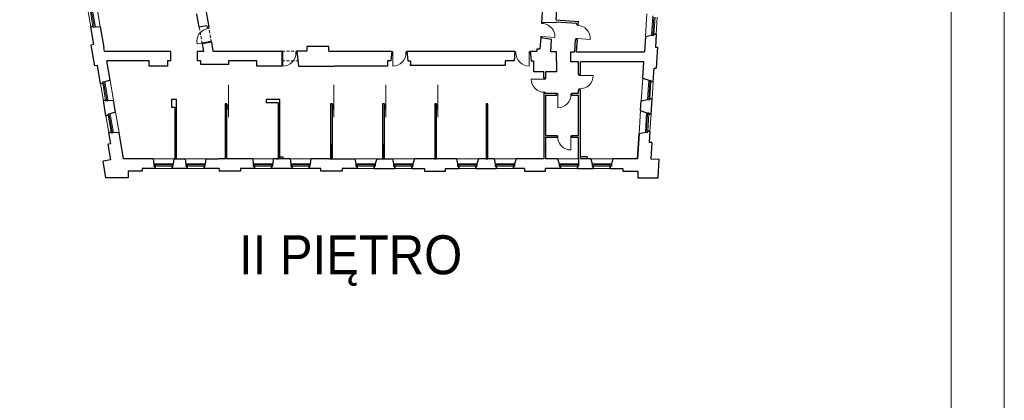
# Model space of a CAD drawing. Header units: millimetres. Extents: x 6904000 to 7075021, y 297772 to 407623.
# Tile 5 of 91: x 6953283 to 6956526, y 373911 to 375165. Entities that reach past the tile are written whole.
import ezdxf

# ---------------------------------------------------------------- set-up
doc = ezdxf.new("R2010")
doc.units = ezdxf.units.MM
doc.linetypes.add('MCS - PW - 2 piętro (2026.04.21)_do wysłania$0$DASHED', pattern=[19.05, 12.7, -6.35])
for name, color, linetype, lineweight in [('MCS - PW - 2 piętro (2026.04.21)_do wysłania$0$Drzwi i okna', 8, 'Continuous', 9), ('MCS - PW - 2 piętro (2026.04.21)_do wysłania$0$Opis', 8, 'Continuous', 9), ('MCS - PW - 2 piętro (2026.04.21)_do wysłania$0$Przekrojowa', 8, 'Continuous', 25), ('MCS - PW - 2 piętro (2026.04.21)_do wysłania$0$Ramka', 8, 'Continuous', 9), ('MCS - PW - 2 piętro (2026.04.21)_do wysłania$0$Widokowa', 8, 'Continuous', 9)]:
    doc.layers.add(name, color=color, linetype=linetype, lineweight=lineweight)
doc.layers.add('MCS - PW - 2 piętro (2026.04.21)_do wysłania$0$Obrys powierzchni', color=8, linetype='Continuous', lineweight=9, plot=False)
doc.styles.add('MCS - PW - 2 piętro (2026.04.21)_do wysłania$0$ARIELCE', font='arial.ttf', dxfattribs={"width": 0.9})

# ---------------------------------------------------------------- blocks, each defined once
blk = doc.blocks.new('MCS - PW - 2 piętro (2026.04.21)_do wysłania$0$zw$2918')
at = {"layer": 'MCS - PW - 2 piętro (2026.04.21)_do wysłania$0$Drzwi i okna', "color": 0}
for p, q in [((1359.2, -3114.6), (1358.2, -3109)), ((1367, -3113.2), (1366, -3107.4)), ((3559.9, -3081.2), (3560.3, -3074.6)), ((3568.8, -3081.8), (3559.9, -3081.2)), ((3567.8, -3081.8), (3568.3, -3075.1)), ((3792, -3093.7), (3792.4, -3087)), ((3800.9, -3094.3), (3792, -3093.7)), ((3800, -3094.2), (3800.4, -3087.5)), ((1358.2, -3114.8), (1367, -3113.2)), ((3554.3, -3168), (3553.9, -3174.5)), ((3563.3, -3168.6), (3554.3, -3168)), ((3561.8, -3175), (3562.3, -3168.5)), ((3562.3, -3168.5), (3647.6, -3174)), ((1374.5, -3200.2), (1290.3, -3215.2)), ((1373.5, -3200.3), (1382.3, -3198.7)), ((1375.7, -3207.2), (1374.5, -3200.2)), ((1382.3, -3198.7), (1383.6, -3205.9)), ((3786.4, -3180.5), (3786, -3186.9)), ((3795.4, -3181), (3786.4, -3180.5)), ((3794, -3187.4), (3794.4, -3181)), ((3794.4, -3181), (3879.7, -3186.4)), ((1855.3, -3269), (1848.8, -3269)), ((1848.8, -3277), (1855.3, -3277)), ((1855.3, -3277), (1855.1, -3362.5)), ((1855.3, -3278), (1855.3, -3269)), ((1942.2, -3278.2), (1942.2, -3269.2)), ((1942.2, -3269.2), (1948.8, -3269.2)), ((1942.2, -3277.2), (1950.1, -3277.2)), ((2571.6, -3277), (2579.4, -3277)), ((2579.4, -3269), (2572.9, -3269)), ((2579.4, -3277), (2579.3, -3362.5)), ((2579.4, -3278), (2579.4, -3269)), ((2666.3, -3278.2), (2666.3, -3269.2)), ((2666.3, -3269.2), (2672.9, -3269.2)), ((2666.3, -3277.2), (2674.2, -3277.2)), ((3391.1, -3277.2), (3383.2, -3277.2)), ((3391.1, -3269.2), (3384, -3269.2)), ((3391.1, -3278.2), (3391.1, -3269.2)), ((3478, -3278), (3478, -3269)), ((3478, -3269), (3485, -3269)), ((3485.8, -3277), (3478, -3277)), ((3478, -3277), (3478.2, -3362.5)), ((3805.4, -3425.5), (3805.4, -3419)), ((3814.4, -3425.5), (3805.4, -3425.5)), ((3813.4, -3419), (3813.4, -3425.5)), ((3813.4, -3425.5), (3898.9, -3425.4)), ((3576.7, -3448.5), (3491.2, -3448.3)), ((3575.7, -3448.5), (3584.7, -3448.5)), ((3576.7, -3442), (3576.7, -3448.5)), ((3584.7, -3448.5), (3584.7, -3442)), ((3575.5, -3535.4), (3584.5, -3535.4)), ((3576.5, -3535.4), (3576.5, -3542)), ((3584.5, -3535.4), (3584.5, -3542)), ((3666.2, -3544.3), (3659.7, -3544.3)), ((3659.7, -3552.3), (3666.2, -3552.3)), ((3666.2, -3552.3), (3666, -3637.8)), ((3666.2, -3553.3), (3666.2, -3544.3)), ((3753.1, -3553.5), (3753.1, -3544.5)), ((3753.1, -3544.5), (3759.7, -3544.5)), ((3753.1, -3552.5), (3759.7, -3552.5)), ((3814.6, -3512.4), (3805.6, -3512.4)), ((3805.6, -3512.4), (3805.6, -3519)), ((3813.6, -3512.4), (3813.6, -3519)), ((3666.3, -3822.2), (3659.7, -3822.2)), ((3666.3, -3831.2), (3666.3, -3822.2)), ((3753.2, -3831), (3753.2, -3822)), ((3753.2, -3822), (3759.7, -3822)), ((3666.3, -3830.2), (3659.7, -3830.2)), ((3759.7, -3830), (3753.2, -3830)), ((3753.2, -3830), (3753.3, -3915.5))]:
    blk.add_line(p, q, dxfattribs=at)
at = {"layer": 'MCS - PW - 2 piętro (2026.04.21)_do wysłania$0$Drzwi i okna', "color": 0, "ltscale": 1.6}
for centre, start, end in [((3561, -3168.2), 356.20358, 87.81419), ((3793.2, -3180.7), 356.20358, 87.81419), ((1375.7, -3199.7), 98.65194, 190.26256), ((1855.5, -3275.8), 269.77938, 1.38999), ((2579.6, -3275.8), 269.77938, 1.38999), ((3477.8, -3275.8), 178.61001, 270.22062), ((3812.2, -3425.7), 268.61836, 0.22898), ((3577.9, -3448.7), 179.77102, 271.38164), ((3666.4, -3551.1), 269.77102, 1.38164), ((3753, -3828.8), 178.61001, 270.22062)]:
    blk.add_arc(centre, 86.7, start, end, dxfattribs=at)
at = {"layer": 'MCS - PW - 2 piętro (2026.04.21)_do wysłania$0$Drzwi i okna', "color": 0}
for centre, start, end in [((1364.1, -3122.6), 278.48889, 281.78745), ((1933.4, -3273.7), 178.25449, 181.55305), ((2657.5, -3273.7), 178.25449, 181.55305), ((3399.9, -3273.7), 358.44695, 1.74551), ((3810.1, -3503.7), 88.4553, 91.75387), ((3580, -3526.6), 88.24613, 91.5447), ((3744.3, -3549.1), 178.24613, 181.5447), ((3675.1, -3826.7), 358.44695, 1.74551)]:
    blk.add_arc(centre, 78.2, start, end, dxfattribs=at)
at = {"layer": 'MCS - PW - 2 piętro (2026.04.21)_do wysłania$0$Przekrojowa', "color": 0, "ltscale": 1.6}
for p, q in [((1344.5, -2969.1), (1368.1, -3107.1)), ((3566.8, -2974.4), (3560.3, -3074.7)), ((3656.5, -3058.7), (3665.1, -2925.5)), ((1305.1, -3106.7), (1290, -3018.3)), ((610.4, -3221.4), (590.2, -3103.1)), ((653.3, -3104.3), (620.7, -3105.6)), ((653.3, -3104.3), (676.4, -3239.5)), ((1354.4, -3098.3), (1305.1, -3106.7)), ((1354.4, -3098.3), (1356.3, -3109.1)), ((1368.1, -3107.1), (1356.3, -3109.1)), ((3560.3, -3074.7), (3655.6, -3073.5)), ((3655.6, -3073.5), (3655.8, -3070.7)), ((3655.8, -3070.7), (3790.4, -3079.4)), ((3656.5, -3058.7), (3803.2, -3068.2)), ((3790, -3087), (3790.4, -3079.4)), ((3790, -3087), (3801.9, -3087.8)), ((3801.9, -3087.8), (3803.2, -3068.2)), ((3553.9, -3174.5), (3549.1, -3248.1)), ((3553.9, -3174.5), (3625.4, -3184.6)), ((4243.8, -3167.5), (4237.3, -3269.1)), ((4243.8, -3167.5), (4284.7, -3158.9)), ((4314.9, -3153), (4309.4, -3237.8)), ((610.4, -3221.4), (592.7, -3224.4)), ((616.1, -3361.4), (592.7, -3224.4)), ((681.2, -3267.4), (676.4, -3239.5)), ((1384.9, -3205.7), (1323.8, -3216.1)), ((1323.8, -3216.1), (1332.6, -3267.4)), ((1384.9, -3205.7), (1394.9, -3264.1)), ((2158.9, -3232.8), (2013.9, -3232.8)), ((2013.9, -3232.8), (2013.9, -3264.1)), ((2158.9, -3264.1), (2158.9, -3232.8)), ((3619.9, -3269.2), (3625.4, -3184.6)), ((3778.2, -3269.1), (3783.5, -3186.8)), ((3783.5, -3186.8), (3795.5, -3187.5)), ((3790.2, -3269.1), (3795.5, -3187.5)), ((4309.4, -3237.8), (4323.4, -3238.8)), ((4323.4, -3238.8), (4314.5, -3376.9)), ((1116.8, -3267.4), (681.2, -3267.4)), ((1116.8, -3328.1), (1116.8, -3267.4)), ((1332.6, -3267.4), (1293.8, -3267.4)), ((1293.8, -3328.1), (1293.8, -3267.4)), ((1394.9, -3264.1), (1848.8, -3264.1)), ((1848.8, -3264.1), (1848.8, -3328.1)), ((2013.9, -3264.1), (1948.8, -3264.1)), ((1948.8, -3264.3), (1958.7, -3363.7)), ((2158.9, -3264.1), (2572.9, -3264.1)), ((2572.9, -3264.1), (2566.6, -3327.7)), ((2672.9, -3264.1), (3384.5, -3264.1)), ((2672.9, -3264.1), (2679.3, -3327.7)), ((3384.5, -3264.1), (3378.2, -3327.7)), ((3484.5, -3264.1), (3527.8, -3264.1)), ((3484.5, -3264.1), (3490.9, -3327.7)), ((3528.9, -3248.1), (3527.8, -3264.1)), ((3528.9, -3248.1), (3549.1, -3248.1)), ((3657.7, -3269), (3619.9, -3269.2)), ((3657.7, -3335), (3657.7, -3269)), ((3751.7, -3335), (3751.7, -3269)), ((3751.7, -3269.1), (3778.2, -3269.1)), ((3790.2, -3269.1), (3911.7, -3269.1)), ((3911.7, -3269.1), (4237.3, -3269.1)), ((633.8, -3358.4), (616.1, -3361.4)), ((654.4, -3478.6), (633.8, -3358.4)), ((717.2, -3454.7), (695.6, -3328.1)), ((975.8, -3328.1), (695.6, -3328.1)), ((975.8, -3363.1), (975.8, -3328.1)), ((1094.8, -3363.1), (975.8, -3363.1)), ((1116.8, -3328.1), (1094.8, -3328.1)), ((1094.8, -3328.1), (1094.8, -3363.1)), ((1315.8, -3328.1), (1293.8, -3328.1)), ((1315.8, -3351.7), (1315.8, -3328.1)), ((1496.8, -3351.7), (1315.8, -3351.7)), ((1684.8, -3328.1), (1496.8, -3328.1)), ((1496.8, -3328.1), (1496.8, -3351.7)), ((1684.8, -3363.7), (1684.8, -3328.1)), ((1848.8, -3363.7), (1684.8, -3363.7)), ((1848.8, -3328.1), (1848.8, -3363.7)), ((1958.7, -3363.7), (2196.9, -3363.7)), ((2545.9, -3363.7), (2196.9, -3363.7)), ((2566.6, -3327.7), (2545.9, -3327.7)), ((2545.9, -3327.7), (2545.9, -3363.7)), ((2679.3, -3327.7), (2695.9, -3327.7)), ((2695.9, -3327.7), (2695.9, -3351.7)), ((2695.9, -3359.7), (2695.9, -3351.7)), ((2855.7, -3359.7), (2695.9, -3359.7)), ((3319.7, -3359.7), (2855.7, -3359.7)), ((3378.2, -3327.7), (3319.7, -3327.7)), ((3319.7, -3327.7), (3319.7, -3359.7)), ((3490.9, -3327.7), (3507.7, -3327.7)), ((3507.7, -3400), (3507.7, -3327.7)), ((3657.7, -3335), (3657.7, -3400)), ((3803.7, -3335), (3751.7, -3335)), ((3803.7, -3419), (3803.7, -3335)), ((3815.8, -3419), (3815.8, -3335)), ((4233, -3335), (3815.8, -3335)), ((4226.1, -3441.7), (4233, -3335)), ((3574.7, -3400), (3507.7, -3400)), ((3574.7, -3442), (3574.7, -3400)), ((3657.7, -3400), (3586.7, -3400)), ((3586.7, -3400), (3586.7, -3442)), ((3803.7, -3419), (3815.8, -3419)), ((4294.7, -3465.8), (4300.5, -3376)), ((4300.5, -3376), (4314.5, -3376.9)), ((717.2, -3454.7), (682.4, -3466)), ((3586.7, -3442), (3574.7, -3442)), ((4226.1, -3441.7), (4265.5, -3456.2)), ((3586.7, -3542), (3574.7, -3542)), ((3574.7, -3542), (3574.7, -3973.7)), ((3586.7, -3542), (3659.7, -3542)), ((3586.7, -3554), (3659.7, -3554)), ((3586.7, -3554), (3586.7, -3821)), ((3659.7, -3542), (3659.7, -3554)), ((3759.7, -3542), (3803.7, -3542)), ((3759.7, -3542), (3759.7, -3554)), ((3759.7, -3554), (3803.7, -3554)), ((3803.7, -3542), (3803.7, -3519)), ((3803.7, -3519), (3815.8, -3519)), ((3803.7, -3821), (3803.7, -3554)), ((3815.8, -3973.7), (3815.8, -3519)), ((690.5, -3689.6), (673.3, -3589)), ((740.4, -3590.1), (703.8, -3591.5)), ((753.3, -3665.6), (740.4, -3590.1)), ((1156.1, -3583.7), (1123.1, -3583.7)), ((1123.1, -3583.7), (1123.1, -3633.7)), ((1156.1, -3883.7), (1156.1, -3583.7)), ((1487.7, -3610.7), (1475.7, -3610.7)), ((1475.7, -3610.7), (1475.7, -3883.7)), ((1487.7, -3883.7), (1487.7, -3610.7)), ((1835.7, -3583.7), (1746.7, -3583.7)), ((1746.7, -3583.7), (1746.7, -3604.7)), ((1823.7, -3604.7), (1746.7, -3604.7)), ((1835.7, -3583.7), (1821.7, -3583.7)), ((1823.7, -3604.7), (1823.7, -3883.7)), ((1835.7, -3883.7), (1835.7, -3583.7)), ((2181.7, -3610.7), (2169.7, -3610.7)), ((2169.7, -3610.7), (2169.7, -3883.7)), ((2181.7, -3883.7), (2181.7, -3610.7)), ((2524.7, -3610.7), (2512.7, -3610.7)), ((2512.7, -3610.7), (2512.7, -3883.7)), ((2524.7, -3883.7), (2524.7, -3610.7)), ((2867.7, -3610.7), (2855.7, -3610.7)), ((2855.7, -3610.7), (2855.7, -3883.7)), ((2867.7, -3883.7), (2867.7, -3610.7)), ((3206.7, -3610.7), (3194.7, -3610.7)), ((3194.7, -3610.7), (3194.7, -3883.7)), ((3206.7, -3883.7), (3206.7, -3610.7)), ((4212.3, -3656.3), (4216.4, -3592.1)), ((4216.4, -3592.1), (4257.3, -3583.4)), ((4280.8, -3680.4), (4287.5, -3577.6)), ((753.3, -3665.6), (718.5, -3676.9)), ((1123.1, -3633.7), (1144.1, -3633.7)), ((1144.1, -3633.7), (1144.1, -3883.7)), ((4212.3, -3656.3), (4251.7, -3670.7)), ((722.1, -3874.9), (709.3, -3800)), ((776.5, -3801), (739.9, -3802.5)), ((806.1, -3974.4), (776.5, -3801)), ((3586.7, -3821), (3659.7, -3821)), ((3659.7, -3821), (3659.7, -3830)), ((3759.7, -3821), (3803.7, -3821)), ((3759.7, -3821), (3759.7, -3830)), ((4202.6, -3806.6), (4191.8, -3973.7)), ((4191.8, -3973.7), (4202.6, -3806.6)), ((4202.6, -3806.6), (4243.4, -3798)), ((4273.6, -3792.1), (4268.9, -3866)), ((722.1, -3874.9), (704.4, -3877.9)), ((722, -3980.7), (704.4, -3877.9)), ((1156.1, -3883.7), (1144.1, -3883.7)), ((1487.7, -3883.7), (1475.7, -3883.7)), ((1835.7, -3883.7), (1823.7, -3883.7)), ((2181.7, -3883.7), (2169.7, -3883.7)), ((2524.7, -3883.7), (2512.7, -3883.7)), ((2867.7, -3883.7), (2855.7, -3883.7)), ((3206.7, -3883.7), (3194.7, -3883.7)), ((3586.7, -3830), (3586.7, -3973.7)), ((3586.7, -3830), (3659.7, -3830)), ((3759.7, -3830), (3803.7, -3830)), ((3803.7, -3973.7), (3803.7, -3830)), ((4286.8, -3867.2), (4268.9, -3866)), ((4286.8, -3867.2), (4280, -3973.3)), ((722, -3980.7), (671.6, -3989.3)), ((690.6, -4099.8), (671.6, -3989.3)), ((1000.3, -3974.4), (806.1, -3974.4)), ((1133.7, -4021.9), (1133.7, -4007.1)), ((1137.7, -3973.7), (1213.2, -3973.7)), ((1344.7, -4021.9), (1344.7, -4007.1)), ((1348.7, -3973.7), (1429.7, -3973.7)), ((1657.2, -3973.7), (1429.7, -3973.7)), ((1788.7, -4021.9), (1788.7, -4007.1)), ((1904.2, -3973.7), (1792.7, -3973.7)), ((1813.7, -3973.7), (1827.7, -3973.7)), ((1835.7, -3973.7), (1835.7, -3961.7)), ((1835.7, -3961.7), (1855.7, -3961.7)), ((1855.7, -3961.7), (1855.7, -3973.7)), ((2035.7, -4021.9), (2035.7, -4007.1)), ((2161.7, -3973.7), (2039.7, -3973.7)), ((2161.7, -3973.7), (2175.7, -3973.7)), ((2175.7, -3973.7), (2329.5, -3973.7)), ((2329.5, -3973.7), (2337.1, -4007.1)), ((2474.5, -3973.7), (2464.7, -4007.1)), ((2474.5, -3973.7), (2577.5, -3973.7)), ((2506.7, -3973.7), (2520.7, -3973.7)), ((2577.5, -3973.7), (2585.1, -4007.1)), ((2722.5, -3973.7), (2712.7, -4007.1)), ((2851.7, -3973.7), (2722.5, -3973.7)), ((2851.7, -3973.7), (2865.7, -3973.7)), ((2998.5, -3973.7), (2865.7, -3973.7)), ((2998.5, -3973.7), (3006.1, -4007.1)), ((3143.5, -3973.7), (3133.7, -4007.1)), ((3192.7, -3973.7), (3143.5, -3973.7)), ((3192.7, -3973.7), (3206.7, -3973.7)), ((3246.5, -3973.7), (3206.7, -3973.7)), ((3246.5, -3973.7), (3254.1, -4007.1)), ((3391.5, -3973.7), (3381.7, -4007.1)), ((3574.7, -3973.7), (3391.5, -3973.7)), ((3665.3, -3973.7), (3586.7, -3973.7)), ((3665.3, -3973.7), (3676.1, -4007.1)), ((3859.8, -3959.7), (3815.8, -3959.7)), ((3884.5, -3973.7), (3815.8, -3973.7)), ((3859.8, -3959.7), (3859.8, -3973.7)), ((3884.5, -3973.7), (3892.1, -4007.1)), ((4029.5, -3973.7), (4019.7, -4007.1)), ((4191.8, -3973.7), (4029.5, -3973.7)), ((4280, -3973.3), (4335.3, -3976.8)), ((4327.4, -4099.8), (4335.3, -3976.8)), ((927.9, -4054.8), (836.9, -4054.8)), ((836.9, -4054.8), (836.9, -4099.8)), ((1013.9, -4036.8), (927.9, -4036.8)), ((927.9, -4036.8), (927.9, -4054.8)), ((1224.9, -4036.8), (1125.9, -4036.8)), ((1435.9, -4036.8), (1336.9, -4036.8)), ((1435.9, -4036.8), (1435.9, -4054.8)), ((1576.9, -4054.8), (1435.9, -4054.8)), ((1668.9, -4036.8), (1576.9, -4036.8)), ((1576.9, -4036.8), (1576.9, -4054.8)), ((1915.9, -4036.8), (1780.9, -4036.8)), ((2104.9, -4036.8), (2027.9, -4036.8)), ((2104.9, -4054.8), (2104.9, -4036.8)), ((2245.9, -4054.8), (2104.9, -4054.8)), ((2344.9, -4036.8), (2245.9, -4036.8)), ((2245.9, -4036.8), (2245.9, -4054.8)), ((2456.9, -4036.8), (2592.9, -4036.8)), ((2704.9, -4036.8), (2788.9, -4036.8)), ((2788.9, -4036.8), (2788.9, -4054.8)), ((2788.9, -4054.8), (2926.9, -4054.8)), ((2926.9, -4054.8), (2926.9, -4036.8)), ((2926.9, -4036.8), (3013.9, -4036.8)), ((3125.9, -4036.8), (3261.9, -4036.8)), ((3446.9, -4036.8), (3373.9, -4036.8)), ((3446.9, -4036.8), (3446.9, -4054.8)), ((3446.9, -4054.8), (3584.9, -4054.8)), ((3683.9, -4036.8), (3584.9, -4036.8)), ((3584.9, -4054.8), (3584.9, -4036.8)), ((3795.9, -4036.8), (3899.9, -4036.8)), ((4011.9, -4036.8), (4094.9, -4036.8)), ((4094.9, -4036.8), (4094.9, -4054.8)), ((4094.9, -4054.8), (4192.9, -4054.8)), ((4192.9, -4054.8), (4192.9, -4099.8)), ((836.9, -4099.8), (690.6, -4099.8)), ((836.9, -4099.8), (701, -4099.8)), ((4192.9, -4099.8), (4316.9, -4099.8)), ((4192.9, -4099.8), (4327.4, -4099.8))]:
    blk.add_line(p, q, dxfattribs=at)
at = {"layer": 'MCS - PW - 2 piętro (2026.04.21)_do wysłania$0$Przekrojowa', "color": 0}
for p, q in [((604.9, -3100.6), (590.2, -3103.1)), ((590.2, -3103.1), (604.9, -3100.6)), ((606.2, -3108.2), (604.9, -3100.6)), ((620.8, -3105.7), (606.2, -3108.2)), ((4284.7, -3158.9), (4299.4, -3159.8)), ((4299.4, -3159.8), (4299.9, -3152.1)), ((4299.9, -3152.1), (4314.9, -3153)), ((4314.9, -3153), (4299.9, -3152.1)), ((669.1, -3476.1), (654.4, -3478.6)), ((654.4, -3478.6), (669.1, -3476.1)), ((682.4, -3466), (667.8, -3468.5)), ((667.8, -3468.5), (669.1, -3476.1)), ((4265.5, -3456.2), (4280.3, -3457.1)), ((4280.3, -3457.1), (4279.8, -3464.9)), ((4279.8, -3464.9), (4294.7, -3465.8)), ((4294.7, -3465.8), (4279.8, -3464.9)), ((688, -3586.5), (673.3, -3589)), ((673.3, -3589), (688, -3586.5)), ((689.3, -3594.2), (688, -3586.5)), ((703.9, -3591.7), (689.3, -3594.2)), ((4257.3, -3583.4), (4272.1, -3584.4)), ((4272.1, -3584.4), (4272.6, -3576.6)), ((4272.6, -3576.6), (4287.5, -3577.6)), ((4287.5, -3577.6), (4272.6, -3576.6)), ((705.2, -3687.1), (690.5, -3689.6)), ((690.5, -3689.6), (705.2, -3687.1)), ((718.5, -3676.9), (703.9, -3679.4)), ((703.9, -3679.4), (705.2, -3687.1)), ((4251.7, -3670.7), (4266.4, -3671.7)), ((4266.4, -3671.7), (4265.9, -3679.4)), ((4265.9, -3679.4), (4280.8, -3680.4)), ((4280.8, -3680.4), (4265.9, -3679.4)), ((724.1, -3797.5), (709.3, -3800)), ((709.3, -3800), (724.1, -3797.5)), ((725.4, -3805.1), (724.1, -3797.5)), ((740, -3802.6), (725.4, -3805.1)), ((4243.4, -3798), (4258.2, -3798.9)), ((4258.2, -3798.9), (4258.7, -3791.2)), ((4258.7, -3791.2), (4273.6, -3792.1)), ((4273.6, -3792.1), (4258.7, -3791.2)), ((1002.2, -3973.7), (1006.1, -4007.1)), ((1006.1, -4007.1), (1006.1, -4021.9)), ((1137.7, -3973.7), (1133.7, -4007.1)), ((1213.2, -3973.7), (1217.1, -4007.1)), ((1217.1, -4007.1), (1217.1, -4021.9)), ((1348.7, -3973.7), (1344.7, -4007.1)), ((1657.2, -3973.7), (1661.1, -4007.1)), ((1661.1, -4007.1), (1661.1, -4021.9)), ((1792.7, -3973.7), (1788.7, -4007.1)), ((1904.2, -3973.7), (1908.1, -4007.1)), ((1908.1, -4007.1), (1908.1, -4021.9)), ((2039.7, -3973.7), (2035.7, -4007.1)), ((2337.1, -4007.1), (2337.1, -4021.9)), ((2464.7, -4007.1), (2464.7, -4021.9)), ((2585.1, -4007.1), (2585.1, -4021.9)), ((2712.7, -4007.1), (2712.7, -4021.9)), ((3006.1, -4007.1), (3006.1, -4021.9)), ((3133.7, -4007.1), (3133.7, -4021.9)), ((3254.1, -4007.1), (3254.1, -4021.9)), ((3381.7, -4007.1), (3381.7, -4021.9)), ((3676.1, -4007.1), (3676.1, -4021.9)), ((3803.7, -3973.7), (3803.7, -4021.9)), ((3892.1, -4007.1), (3892.1, -4021.9)), ((4019.7, -4007.1), (4019.7, -4021.9)), ((1006.1, -4021.9), (1013.9, -4021.9)), ((1013.9, -4021.9), (1013.9, -4036.8)), ((1013.9, -4036.8), (1013.9, -4021.9)), ((1133.7, -4021.9), (1125.9, -4021.9)), ((1125.9, -4021.9), (1125.9, -4036.8)), ((1125.9, -4036.8), (1125.9, -4021.9)), ((1217.1, -4021.9), (1224.9, -4021.9)), ((1224.9, -4021.9), (1224.9, -4036.8)), ((1224.9, -4036.8), (1224.9, -4021.9)), ((1344.7, -4021.9), (1336.9, -4021.9)), ((1336.9, -4021.9), (1336.9, -4036.8)), ((1336.9, -4036.8), (1336.9, -4021.9)), ((1661.1, -4021.9), (1668.9, -4021.9)), ((1668.9, -4021.9), (1668.9, -4036.8)), ((1668.9, -4036.8), (1668.9, -4021.9)), ((1788.7, -4021.9), (1780.9, -4021.9)), ((1780.9, -4021.9), (1780.9, -4036.8)), ((1780.9, -4036.8), (1780.9, -4021.9)), ((1908.1, -4021.9), (1915.9, -4021.9)), ((1915.9, -4021.9), (1915.9, -4036.8)), ((1915.9, -4036.8), (1915.9, -4021.9)), ((2035.7, -4021.9), (2027.9, -4021.9)), ((2027.9, -4021.9), (2027.9, -4036.8)), ((2027.9, -4036.8), (2027.9, -4021.9)), ((2337.1, -4021.9), (2344.9, -4021.9)), ((2344.9, -4021.9), (2344.9, -4036.8)), ((2344.9, -4036.8), (2344.9, -4021.9)), ((2464.7, -4021.9), (2456.9, -4021.9)), ((2456.9, -4021.9), (2456.9, -4036.8)), ((2456.9, -4036.8), (2456.9, -4021.9)), ((2585.1, -4021.9), (2592.9, -4021.9)), ((2592.9, -4021.9), (2592.9, -4036.8)), ((2592.9, -4036.8), (2592.9, -4021.9)), ((2712.7, -4021.9), (2704.9, -4021.9)), ((2704.9, -4021.9), (2704.9, -4036.8)), ((2704.9, -4036.8), (2704.9, -4021.9)), ((3006.1, -4021.9), (3013.9, -4021.9)), ((3013.9, -4021.9), (3013.9, -4036.8)), ((3013.9, -4036.8), (3013.9, -4021.9)), ((3133.7, -4021.9), (3125.9, -4021.9)), ((3125.9, -4021.9), (3125.9, -4036.8)), ((3125.9, -4036.8), (3125.9, -4021.9)), ((3254.1, -4021.9), (3261.9, -4021.9)), ((3261.9, -4021.9), (3261.9, -4036.8)), ((3261.9, -4036.8), (3261.9, -4021.9)), ((3381.7, -4021.9), (3373.9, -4021.9)), ((3373.9, -4021.9), (3373.9, -4036.8)), ((3373.9, -4036.8), (3373.9, -4021.9)), ((3676.1, -4021.9), (3683.9, -4021.9)), ((3683.9, -4021.9), (3683.9, -4036.8)), ((3683.9, -4036.8), (3683.9, -4021.9)), ((3803.7, -4021.9), (3795.9, -4021.9)), ((3795.9, -4021.9), (3795.9, -4036.8)), ((3795.9, -4036.8), (3795.9, -4021.9)), ((3892.1, -4021.9), (3899.9, -4021.9)), ((3899.9, -4021.9), (3899.9, -4036.8)), ((3899.9, -4036.8), (3899.9, -4021.9)), ((4019.7, -4021.9), (4011.9, -4021.9)), ((4011.9, -4021.9), (4011.9, -4036.8)), ((4011.9, -4036.8), (4011.9, -4021.9))]:
    blk.add_line(p, q, dxfattribs=at)
at = {"layer": 'MCS - PW - 2 piętro (2026.04.21)_do wysłania$0$Widokowa', "color": 0}
for p, q in [((620.8, -3105.7), (599.3, -2980)), ((605, -3100.8), (586, -2990.2)), ((612.2, -3099.3), (593.3, -2988.9)), ((4292.9, -3031.6), (4284.7, -3158.9)), ((4299.8, -3039.8), (4292.6, -3151.6)), ((4307.2, -3040.1), (4299.9, -3152.1)), ((604.9, -3100.6), (619.5, -3098.1)), ((4299.9, -3152.1), (4285.2, -3151.1)), ((669.1, -3476.1), (683.7, -3473.6)), ((688, -3586.7), (669.1, -3476.1)), ((695.3, -3585.3), (676.4, -3474.9)), ((703.9, -3591.7), (682.4, -3466)), ((4265.5, -3456.2), (4257.3, -3583.4)), ((4279.8, -3464.9), (4265, -3463.9)), ((4272.4, -3464.4), (4265.2, -3576.2)), ((4279.8, -3464.6), (4272.6, -3576.6)), ((688, -3586.5), (702.6, -3584)), ((4272.6, -3576.6), (4257.8, -3575.7)), ((705.2, -3687.1), (719.8, -3684.6)), ((724.1, -3797.7), (705.2, -3687.1)), ((731.4, -3796.2), (712.5, -3685.8)), ((740, -3802.6), (718.5, -3676.9)), ((4251.7, -3670.7), (4243.4, -3798)), ((4265.9, -3679.4), (4251.2, -3678.5)), ((4258.5, -3678.9), (4251.3, -3790.7)), ((4265.9, -3679.2), (4258.7, -3791.2)), ((724.1, -3797.5), (738.7, -3795)), ((4258.7, -3791.2), (4243.9, -3790.2)), ((1137.7, -3973.7), (1002.2, -3973.7)), ((1133.7, -4007.1), (1006.1, -4007.1)), ((1013.9, -4021.9), (1013.9, -4007.1)), ((1125.9, -4014.5), (1013.9, -4014.5)), ((1125.9, -4021.9), (1125.9, -4007.1)), ((1348.7, -3973.7), (1213.2, -3973.7)), ((1344.7, -4007.1), (1217.1, -4007.1)), ((1224.9, -4021.9), (1224.9, -4007.1)), ((1336.9, -4014.5), (1224.9, -4014.5)), ((1336.9, -4021.9), (1336.9, -4007.1)), ((1792.7, -3973.7), (1657.2, -3973.7)), ((1788.7, -4007.1), (1661.1, -4007.1)), ((1668.9, -4021.9), (1668.9, -4007.1)), ((1780.9, -4014.5), (1668.9, -4014.5)), ((1780.9, -4021.9), (1780.9, -4007.1)), ((2039.7, -3973.7), (1904.2, -3973.7)), ((2035.7, -4007.1), (1908.1, -4007.1)), ((1915.9, -4021.9), (1915.9, -4007.1)), ((2027.9, -4014.5), (1915.9, -4014.5)), ((2027.9, -4021.9), (2027.9, -4007.1)), ((2464.7, -4007.1), (2337.1, -4007.1)), ((2344.9, -4021.9), (2344.9, -4007.1)), ((2456.9, -4014.5), (2344.9, -4014.5)), ((2456.9, -4021.9), (2456.9, -4007.1)), ((2712.7, -4007.1), (2585.1, -4007.1)), ((2592.9, -4021.9), (2592.9, -4007.1)), ((2704.9, -4014.5), (2592.9, -4014.5)), ((2704.9, -4021.9), (2704.9, -4007.1)), ((3133.7, -4007.1), (3006.1, -4007.1)), ((3013.9, -4021.9), (3013.9, -4007.1)), ((3125.9, -4014.5), (3013.9, -4014.5)), ((3125.9, -4021.9), (3125.9, -4007.1)), ((3381.7, -4007.1), (3254.1, -4007.1)), ((3261.9, -4021.9), (3261.9, -4007.1)), ((3373.9, -4014.5), (3261.9, -4014.5)), ((3373.9, -4021.9), (3373.9, -4007.1)), ((3803.7, -4007.1), (3676.1, -4007.1)), ((3683.9, -4021.9), (3683.9, -4007.1)), ((3795.9, -4014.5), (3683.9, -4014.5)), ((3795.9, -4021.9), (3795.9, -4007.1)), ((4019.7, -4007.1), (3892.1, -4007.1)), ((3899.9, -4021.9), (3899.9, -4007.1)), ((4011.9, -4014.5), (3899.9, -4014.5)), ((4011.9, -4021.9), (4011.9, -4007.1)), ((1126.1, -4021.9), (1013.9, -4021.9)), ((1337.1, -4021.9), (1224.9, -4021.9)), ((1781.1, -4021.9), (1668.9, -4021.9)), ((2028.1, -4021.9), (1915.9, -4021.9)), ((2457.1, -4021.9), (2344.9, -4021.9)), ((2705.1, -4021.9), (2592.9, -4021.9)), ((3126.1, -4021.9), (3013.9, -4021.9)), ((3374.1, -4021.9), (3261.9, -4021.9)), ((3796.1, -4021.9), (3683.9, -4021.9)), ((4012.1, -4021.9), (3899.9, -4021.9))]:
    blk.add_line(p, q, dxfattribs=at)
at = {"layer": 'MCS - PW - 2 piętro (2026.04.21)_do wysłania$0$Widokowa', "color": 0, "ltscale": 1.6}
for p, q in [((630.3, -2970), (653.3, -3104.3)), ((571.3, -2992.7), (590.2, -3103.1)), ((4243.8, -3167.5), (4253.5, -3017.2)), ((4314.9, -3153), (4322.1, -3041.3)), ((654.4, -3478.6), (673.3, -3589)), ((717.2, -3454.7), (740.4, -3590.1)), ((1496.7, -3699), (1496.7, -3486.9)), ((2190.7, -3699), (2190.7, -3486.9)), ((2533.7, -3699), (2533.7, -3486.9)), ((2876.7, -3699), (2876.7, -3486.9)), ((4216.4, -3592.1), (4226.1, -3441.7)), ((4287.5, -3577.6), (4294.7, -3465.8)), ((690.5, -3689.6), (709.3, -3800)), ((753.3, -3665.6), (776.5, -3801)), ((4202.6, -3806.6), (4212.3, -3656.3)), ((4273.6, -3792.1), (4280.8, -3680.4)), ((1144.1, -3883.7), (1144.1, -3973.7)), ((1150.1, -3883.7), (1150.1, -3973.7)), ((1156.1, -3973.7), (1156.1, -3883.7)), ((1475.7, -3883.7), (1475.7, -3973.7)), ((1481.7, -3883.7), (1481.7, -3973.7)), ((1487.7, -3973.7), (1487.7, -3883.7)), ((1823.7, -3883.7), (1823.7, -3973.7)), ((1829.7, -3883.7), (1829.7, -3973.7)), ((1835.7, -3973.7), (1835.7, -3883.7)), ((2169.7, -3883.7), (2169.7, -3973.7)), ((2175.7, -3883.7), (2175.7, -3973.7)), ((2181.7, -3973.7), (2181.7, -3883.7)), ((2512.7, -3883.7), (2512.7, -3973.7)), ((2517.7, -3883.7), (2517.7, -3973.7)), ((2524.7, -3973.7), (2524.7, -3883.7)), ((2855.7, -3883.7), (2855.7, -3973.7)), ((2861.7, -3883.7), (2861.7, -3973.7)), ((2867.7, -3973.7), (2867.7, -3883.7)), ((3194.7, -3883.7), (3194.7, -3973.7)), ((3200.7, -3883.7), (3200.7, -3973.7)), ((3206.7, -3973.7), (3206.7, -3883.7)), ((2329.5, -3973.7), (2474.5, -3973.7)), ((2577.5, -3973.7), (2722.5, -3973.7)), ((2998.5, -3973.7), (3143.5, -3973.7)), ((3246.5, -3973.7), (3391.5, -3973.7)), ((3665.3, -3973.7), (3803.7, -3973.7)), ((3884.5, -3973.7), (4029.5, -3973.7)), ((1013.9, -4036.8), (1125.9, -4036.8)), ((1224.9, -4036.8), (1336.9, -4036.8)), ((1668.9, -4036.8), (1780.9, -4036.8)), ((1915.9, -4036.8), (2027.9, -4036.8)), ((2344.9, -4036.8), (2456.9, -4036.8)), ((2592.9, -4036.8), (2704.9, -4036.8)), ((3013.9, -4036.8), (3125.9, -4036.8)), ((3261.9, -4036.8), (3373.9, -4036.8)), ((3683.9, -4036.8), (3795.9, -4036.8)), ((3899.9, -4036.8), (4011.9, -4036.8))]:
    blk.add_line(p, q, dxfattribs=at)
at = {"layer": 'MCS - PW - 2 piętro (2026.04.21)_do wysłania$0$Widokowa', "color": 0, "linetype": 'MCS - PW - 2 piętro (2026.04.21)_do wysłania$0$DASHED', "ltscale": 1.6}
for p, q in [((1323.8, -3216.1), (1305.1, -3106.7)), ((1384.9, -3205.7), (1368.1, -3107.1)), ((1848.8, -3264.1), (1948.8, -3264.1)), ((1848.8, -3328.1), (1955.2, -3328.1))]:
    blk.add_line(p, q, dxfattribs=at)
at = {"layer": 'MCS - PW - 2 piętro (2026.04.21)_do wysłania$0$Widokowa', "color": 0, "ltscale": 1.6}
for centre in [(1492.2, -3622.3), (2186.2, -3622.3), (2529.2, -3622.3), (2872.2, -3622.3), (1492.2, -3641.1), (2186.2, -3641.1), (2529.2, -3641.1), (2872.2, -3641.1)]:
    blk.add_circle(centre, 4.5, dxfattribs=at)

msp = doc.modelspace()

# ---------------------------------------------------------------- linework, layer by layer
at = {"layer": 'MCS - PW - 2 piętro (2026.04.21)_do wysłania$0$Obrys powierzchni', "ltscale": 1.6}
for points in [[(6935526.2, 377623.2), (6956526.2, 377623.2), (6956526.2, 362773.2), (6935526.2, 362773.2)], [(6935701.2, 377448.2), (6956351.2, 377448.2), (6956351.2, 362948.2), (6935701.2, 362948.2)]]:
    msp.add_lwpolyline(points, close=True, dxfattribs=at)

# ---------------------------------------------------------------- block references
at = {"layer": 'MCS - PW - 2 piętro (2026.04.21)_do wysłania$0$Ramka', "xscale": 0.5, "yscale": 0.5, "zscale": 0.5}
msp.add_blockref('MCS - PW - 2 piętro (2026.04.21)_do wysłania$0$zw$2918', (6953222.3, 376693.4), dxfattribs=at)

# ---------------------------------------------------------------- texts
at = {"layer": 'MCS - PW - 2 piętro (2026.04.21)_do wysłania$0$Opis', "insert": (6954005.9, 374454.6), "char_height": 140, "width": 7240.63, "attachment_point": 1, "rotation": 359.981, "style": 'MCS - PW - 2 piętro (2026.04.21)_do wysłania$0$ARIELCE'}
msp.add_mtext('\\pxsm1,ql;{\\fArial|b0|i0|c238|p34;\\H0.916668x;II PIĘTRO}', dxfattribs=at)

doc.saveas('drawing.dxf')
